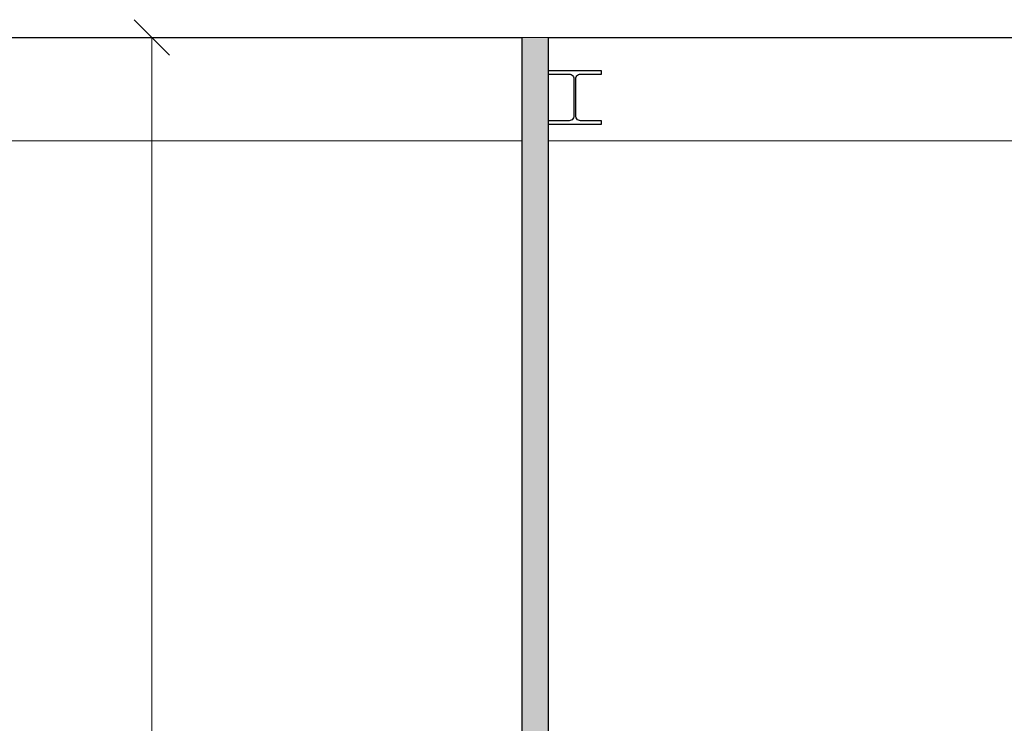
# Model space of a CAD drawing. Header units: millimetres. Extents: x 200776 to 378340, y -23587 to 19113.
# Tile 18 of 61: x 232504 to 238066, y 10172 to 14147. Entities that reach past the tile are written whole.
import ezdxf

# ---------------------------------------------------------------- set-up
doc = ezdxf.new("R2010")
doc.units = ezdxf.units.MM
for name, color, linetype, lineweight in [('CA_KOTY', 3, 'Continuous', 9), ('CA_KOTY-100', 3, 'Continuous', 9), ('CA_POHHRA25', 7, 'Continuous', 13), ('CA_REZY', 1, 'Continuous', 25), ('CA_SRAFY', 9, 'Continuous', 25), ('CA_ZARIZPRED', 8, 'Continuous', 13)]:
    doc.layers.add(name, color=color, linetype=linetype, lineweight=lineweight)
doc.styles.add('Arial_2', font='arial.ttf', dxfattribs={"width": 0.8, "height": 200})
doc.dimstyles.new('HP_Přímá_-_2_mm_Ariel_1-100', dxfattribs={"dimscale": 304.8, "dimtxt": 204.05188, "dimasz": 0.656168, "dimexe": 0.328084, "dimexo": 0.0625, "dimgap": 0.164042, "dimtad": 1, "dimdec": 0, "dimzin": 0, "dimdsep": 46, "dimtxsty": 'Arial_2', "dimblk1": 'OBLIQUE', "dimblk2": 'OBLIQUE', "dimsah": 1, "dimcen": 0.09, "dimazin": 0, "dimtfac": 1, "dimtdec": 4, "dimtix": 1, "dimtmove": 0, "dimatfit": 3, "dimfxl": 0.984252, "dimfxlon": 1, "dimtvp": 1, "dimtolj": 1, "dimtzin": 0, "dimarcsym": 2})

# ---------------------------------------------------------------- blocks, each defined once
blk = doc.blocks.new('ocelová kce final - 11542_003_OK-HALA_TaO-2_ET_AciS_2025-05-29_upr_dwg-2597525-Řez 1 - vestavek V9')
at = {"layer": 'CA_REZY'}
for p, q in [((235790, 13858.8), (235490, 13858.8)), ((235490, 13858.8), (235490, 13839.7)), ((235790, 13839.7), (235790, 13858.8)), ((235490, 13839.7), (235607.5, 13839.7)), ((235634.5, 13812.6), (235634.5, 13603.5)), ((235645.5, 13603.5), (235645.5, 13812.6)), ((235672.5, 13839.7), (235790, 13839.7)), ((235607.5, 13576.4), (235490, 13576.4)), ((235490, 13576.4), (235490, 13557.3)), ((235790, 13576.4), (235672.5, 13576.4)), ((235790, 13557.3), (235790, 13576.4)), ((235490, 13557.3), (235790, 13557.3))]:
    blk.add_line(p, q, dxfattribs=at)
at = {"layer": 'CA_REZY', "flags": 128}
for points in [[(235607.5, 13839.7), (235613.5, 13839), (235619.2, 13837), (235624.3, 13833.8), (235628.6, 13829.5), (235631.8, 13824.4), (235633.8, 13818.6), (235634.5, 13812.6)], [(235645.5, 13812.6), (235646.2, 13818.6), (235648.2, 13824.4), (235651.4, 13829.5), (235655.7, 13833.8), (235660.8, 13837), (235666.5, 13839), (235672.5, 13839.7)], [(235634.5, 13603.5), (235633.8, 13597.5), (235631.8, 13591.8), (235628.6, 13586.6), (235624.3, 13582.3), (235619.2, 13579.1), (235613.5, 13577.1), (235607.5, 13576.4)], [(235672.5, 13576.4), (235666.5, 13577.1), (235660.8, 13579.1), (235655.7, 13582.3), (235651.4, 13586.6), (235648.2, 13591.8), (235646.2, 13597.5), (235645.5, 13603.5)]]:
    blk.add_lwpolyline(points, dxfattribs=at)
blk = doc.blocks.new('ocelová kce final - ocelová kce final-2597615-Řez 1 - vestavek V9')
blk.add_blockref('ocelová kce final - 11542_003_OK-HALA_TaO-2_ET_AciS_2025-05-29_upr_dwg-2597525-Řez 1 - vestavek V9', (0, 0))
blk = doc.blocks.new('DIMBLOCK9-Řez 1 - vestavek V9')
at = {"layer": 'CA_KOTY-100'}
for p, q in [((233250, 14047.2), (233150, 14147.2)), ((233250, 14047.2), (232950, 14047.2)), ((233250, 14047.2), (233250, 5100)), ((233250, 14047.2), (233350, 13947.2)), ((233250, 14047.2), (233350, 14047.2)), ((233250, 5100), (233150, 5200)), ((233250, 5100), (233150, 5100)), ((233250, 5100), (233350, 5000)), ((233250, 5100), (233550, 5100))]:
    blk.add_line(p, q, dxfattribs=at)
at = {"layer": 'CA_KOTY-100', "color": 0, "insert": (232940.4, 9328.7), "char_height": 200, "width": 587.669, "attachment_point": 1, "rotation": 90, "line_spacing_factor": 0.941778, "style": 'Arial_2'}
blk.add_mtext('8947', dxfattribs=at)
blk = doc.blocks.new('_Oblique')
at = {"color": 0, "linetype": 'ByBlock', "lineweight": -2}
blk.add_line((-0.5, -0.5), (0.5, 0.5), dxfattribs=at)

msp = doc.modelspace()

# ---------------------------------------------------------------- hatches: boundary and pattern name
at = {"layer": 'CA_SRAFY', "lineweight": 9}
h = msp.add_hatch(dxfattribs=at)
h.set_pattern_fill('FP_24', color=256, angle=-108.43, style=0, pattern_type=2)
h.set_pattern_definition([(251.57, (235485.744, 9639.509), (0.003194, -40.64254), [6.096, -283.058, 32.106, 0]), (108.43, (235485.744, 9629.349), (-0.003194, -40.64254), [6.096, -283.058, 31.648, 0]), (198.43, (235485.744, 9639.509), (101.608582, 20.31297), [96.368, -224.892]), (161.57, (235485.744, 9629.349), (-101.608582, 20.31297), [96.368, -224.892])])
h.paths.add_polyline_path([(235452.8, 5100), (235490.8, 5100), (235490.8, 14047.2), (235340.8, 14047.2), (235340.8, 5100)])

# ---------------------------------------------------------------- linework, layer by layer
at = {"layer": 'CA_POHHRA25'}
for p, q in [((235490.8, 14047.2), (235340.8, 14047.2)), ((235340.8, 13463.4), (231810, 13463.4)), ((241339, 13463.4), (235490.8, 13463.4))]:
    msp.add_line(p, q, dxfattribs=at)
at = {"layer": 'CA_REZY'}
for p, q in [((231810, 14047.2), (235340.8, 14047.2)), ((235340.8, 14047.2), (235340.8, 5100)), ((235490.8, 14047.2), (241339, 14047.2)), ((235490.8, 5100), (235490.8, 14047.2))]:
    msp.add_line(p, q, dxfattribs=at)

# ---------------------------------------------------------------- block references
at = {"layer": 'CA_ZARIZPRED'}
msp.add_blockref('ocelová kce final - ocelová kce final-2597615-Řez 1 - vestavek V9', (0, 0), dxfattribs=at)

# ---------------------------------------------------------------- dimensions: what is measured, and where the dimension line sits
at = {"layer": 'CA_KOTY'}
dim = msp.add_linear_dim(base=(233250, 5100), p1=(232950, 14047.2), p2=(233550, 5100), angle=90, dimstyle='HP_Přímá_-_2_mm_Ariel_1-100', override={"dimpost": '<>', "dimfxl": 8967.270475}, dxfattribs=at)
dim.commit()
dim.dimension.update_dxf_attribs({"geometry": 'DIMBLOCK9-Řez 1 - vestavek V9', "text_midpoint": (233097.9, 9573.6)})

doc.saveas('drawing.dxf')
